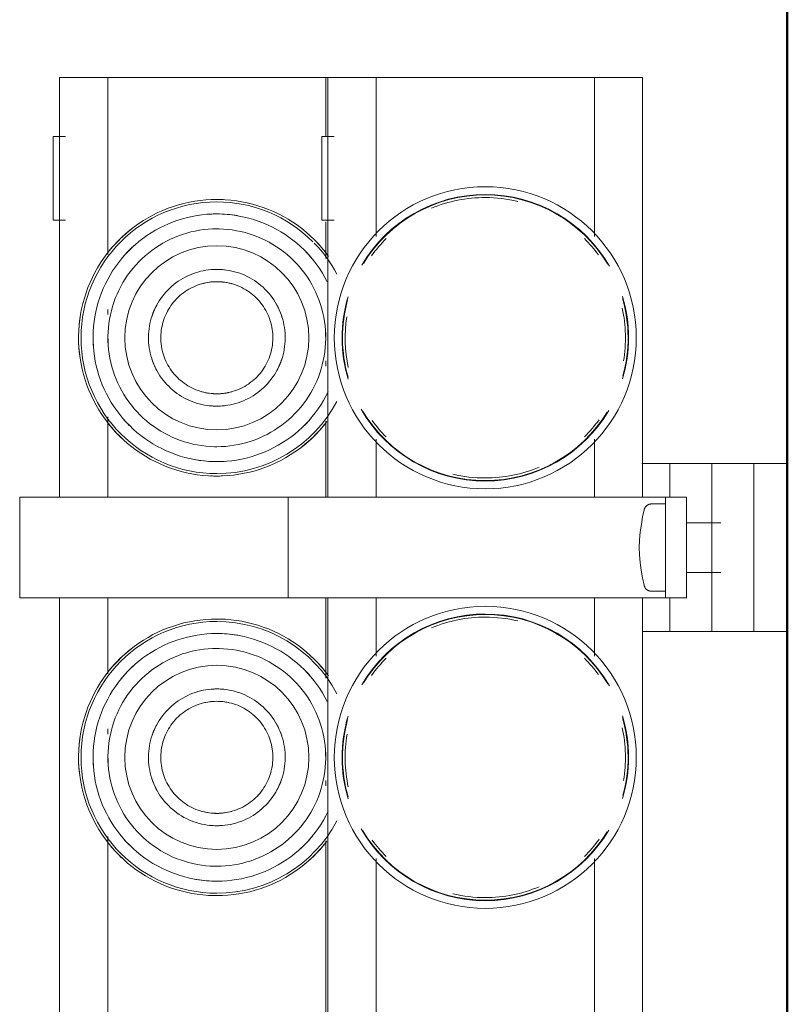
# Model space of a CAD drawing. Header units: millimetres. Extents: x 25471 to 48943, y 4737 to 38988.
# Tile 54 of 71: x 33572 to 33663, y 38042 to 38159. Entities that reach past the tile are written whole.
import ezdxf

# ---------------------------------------------------------------- set-up
doc = ezdxf.new("R2010")
doc.units = ezdxf.units.MM
doc.linetypes.add('ADSK_Скрыто', pattern=[300, 150, -150])
for name, color, linetype, lineweight in [('A-DETL-____-HDLN', 90, 'ADSK_Скрыто', 9), ('A-WALL-____-MCUT', 113, 'Continuous', 50), ('A-WALL-____-OTLN', 113, 'Continuous', 20), ('M-EQPM-____-OTLN', 50, 'Continuous', 20)]:
    doc.layers.add(name, color=color, linetype=linetype, lineweight=lineweight)

# ---------------------------------------------------------------- blocks, each defined once
blk = doc.blocks.new('Прямая форма - V line-609756-В_Этаж 01_Водопровод')
at = {"layer": 'A-WALL-____-MCUT', "color": 253}
blk.add_line((0, -200), (779.95, -200), dxfattribs=at)
blk = doc.blocks.new('Прямая форма - SW - 004-609757-В_Этаж 01_Водопровод')
blk.add_blockref('Прямая форма - V line-609756-В_Этаж 01_Водопровод', (0, 0))
blk = doc.blocks.new('V line_ifc_RVT-1-В_Этаж 01_Водопровод')
at = {"layer": 'A-WALL-____-OTLN', "color": 9, "lineweight": 20, "rotation": 270}
blk.add_blockref('Прямая форма - SW - 004-609757-В_Этаж 01_Водопровод', (33863.24, 38587.58), dxfattribs=at)
blk = doc.blocks.new('ADSK_Коллектор с регулирующими клапанами и расходомерами - N5-1658201-В_Этаж 01_Водопровод')
at = {"layer": 'A-DETL-____-HDLN', "flags": 128}
for points in [[(51.23, -16.96), (51.2, -16.94), (51.17, -16.92), (51.14, -16.9), (51.12, -16.88), (51.09, -16.85), (51.06, -16.83), (51.04, -16.8), (51.01, -16.77), (50.99, -16.75), (50.97, -16.72), (50.95, -16.69), (50.93, -16.66)], [(61.08, -16.64), (61.06, -16.67), (61.04, -16.7), (61.02, -16.73), (61, -16.76), (60.98, -16.79), (60.95, -16.81), (60.93, -16.84), (60.9, -16.86), (60.87, -16.89), (60.84, -16.91), (60.82, -16.93), (60.79, -16.95), (60.75, -16.97)]]:
    blk.add_lwpolyline(points, dxfattribs=at)
at = {"layer": 'M-EQPM-____-OTLN'}
for p, q in [((46, 0), (46, -4)), ((66, -4), (66, 0)), ((56, 0), (46, 0)), ((66, 0), (56, 0)), ((46, -5.17), (46, -4)), ((46, -4), (56, -4)), ((56, -4), (66, -4)), ((66, -4), (66, -5.17)), ((46, -6.66), (46, -5.17)), ((66, -5.17), (66, -6.66)), ((46, -6.66), (46, -9)), ((66, -9), (66, -6.66)), ((53.04, -7.93), (53.04, -12)), ((58.96, -12), (58.96, -7.93)), ((46, -9), (66, -9)), ((46, -10.17), (46, -9)), ((66, -9), (66, -10.17)), ((46, -11.66), (46, -10.17)), ((66, -10.17), (66, -11.66)), ((46, -11.66), (46, -14)), ((66, -14), (66, -11.66)), ((50, -14.5), (50, -12)), ((62, -12), (50, -12)), ((62, -12), (62, -14.5)), ((46, -14), (50, -14)), ((46, -17.34), (46, -14)), ((62, -14), (66, -14)), ((66, -14), (66, -17.25)), ((50, -18.5), (50, -14.5)), ((50, -14.5), (62, -14.5)), ((50.8, -14.5), (50.8, -16.19)), ((61.2, -16.19), (61.2, -14.5)), ((62, -14.5), (62, -18.5)), ((50, -17.25), (0, -17.25)), ((0, -17.25), (0, -22.45)), ((250, -17.25), (62, -17.25)), ((50, -53), (50, -18.5)), ((62, -18.5), (62, -53)), ((0, -23), (0, -22.45)), ((18.93, -23), (0, -23)), ((0, -23), (0, -24)), ((50, -23), (43.07, -23)), ((68.93, -23), (62, -23)), ((118.93, -23), (93.07, -23)), ((0, -48), (0, -24)), ((0, -48), (0, -49)), ((0, -49), (18.93, -49)), ((0, -49.55), (0, -49)), ((43.07, -49), (50, -49)), ((62, -49), (68.93, -49)), ((93.07, -49), (118.93, -49)), ((0, -49.55), (0, -54.75)), ((50, -53), (50, -59.5)), ((62, -59.5), (62, -53)), ((0, -54.75), (50, -54.75)), ((0, -55), (0, -54.75)), ((7, -55), (0, -55)), ((0, -55), (0, -56)), ((7, -54.03), (7, -55.5)), ((17, -55.5), (17, -54.03)), ((21.56, -55), (17.17, -55)), ((31, -55), (30.39, -55)), ((34.38, -55), (33.76, -55)), ((50, -55), (40.94, -55)), ((62, -54.75), (250, -54.75)), ((71.56, -55), (62, -55)), ((81, -55), (80.39, -55)), ((84.38, -55), (83.76, -55)), ((121.27, -55), (90.94, -55)), ((0, -80), (0, -56)), ((7, -55.5), (17, -55.5)), ((50, -59.5), (62, -59.5)), ((50, -85), (50, -59.5)), ((62, -59.5), (62, -85)), ((0, -80), (0, -81)), ((0, -81), (21.06, -81)), ((0, -81.55), (0, -81)), ((0, -81.55), (0, -86.75)), ((27.62, -81), (28.24, -81)), ((31, -81), (31.61, -81)), ((40.44, -81), (50, -81)), ((62, -81), (71.06, -81)), ((77.62, -81), (78.24, -81)), ((81, -81), (81.61, -81)), ((90.44, -81), (121.06, -81)), ((50, -85), (50, -91.5)), ((62, -91.5), (62, -85)), ((0, -86.75), (50, -86.75)), ((7, -86.03), (7, -87.5)), ((17, -87.5), (17, -86.03)), ((62, -86.75), (250, -86.75)), ((7, -87.5), (17, -87.5)), ((50, -91.5), (62, -91.5))]:
    blk.add_line(p, q, dxfattribs=at)
at = {"layer": 'M-EQPM-____-OTLN', "flags": 128}
for points in [[(51.5, -17.07), (51.46, -17.06), (51.43, -17.05), (51.39, -17.04), (51.36, -17.03), (51.33, -17.01), (51.3, -17), (51.26, -16.98), (51.23, -16.96), (51.2, -16.94), (51.17, -16.92), (51.14, -16.9), (51.12, -16.88), (51.09, -16.85), (51.06, -16.83), (51.04, -16.8), (51.01, -16.77), (50.99, -16.75), (50.97, -16.72), (50.95, -16.69), (50.93, -16.66), (50.91, -16.63), (50.89, -16.59), (50.88, -16.56), (50.87, -16.53), (50.85, -16.49), (50.84, -16.46), (50.83, -16.42), (50.82, -16.39), (50.82, -16.35), (50.81, -16.32), (50.8, -16.28), (50.8, -16.25), (50.8, -16.21), (50.8, -16.19)], [(61.2, -16.19), (61.2, -16.23), (61.2, -16.26), (61.19, -16.3), (61.19, -16.33), (61.18, -16.37), (61.17, -16.4), (61.16, -16.44), (61.15, -16.47), (61.14, -16.51), (61.13, -16.54), (61.11, -16.57), (61.1, -16.61), (61.08, -16.64), (61.06, -16.67), (61.04, -16.7), (61.02, -16.73), (61, -16.76), (60.98, -16.79), (60.95, -16.81), (60.93, -16.84), (60.9, -16.86), (60.87, -16.89), (60.84, -16.91), (60.82, -16.93), (60.79, -16.95), (60.75, -16.97), (60.72, -16.99), (60.69, -17), (60.66, -17.02), (60.62, -17.03), (60.59, -17.04), (60.56, -17.05), (60.52, -17.06), (60.5, -17.07)], [(56, -17.65), (55.08, -17.61), (54.16, -17.52), (53.24, -17.4), (52.33, -17.25), (51.5, -17.07)], [(60.5, -17.07), (59.6, -17.26), (58.69, -17.41), (57.77, -17.53), (56.85, -17.61), (56, -17.65)], [(21.3, -54.67), (20.77, -55.07), (20.27, -55.49), (19.77, -55.93), (19.3, -56.39), (18.85, -56.87), (18.41, -57.36), (17.99, -57.87), (17.6, -58.4), (17.23, -58.95), (16.88, -59.5), (16.55, -60.07), (16.24, -60.66), (15.96, -61.25), (15.7, -61.86), (15.47, -62.48), (15.26, -63.1), (15.08, -63.74), (14.92, -64.38), (14.79, -65.02), (14.68, -65.67), (14.6, -66.33), (14.55, -66.99), (14.52, -67.64), (14.52, -68)], [(24.33, -54.84), (23.81, -55.12), (23.3, -55.41), (22.8, -55.73), (22.32, -56.07), (21.85, -56.43), (21.39, -56.8), (20.95, -57.2), (20.53, -57.61), (20.12, -58.03), (19.73, -58.48), (19.36, -58.93), (19, -59.41), (18.67, -59.89), (18.36, -60.39), (18.06, -60.91), (17.79, -61.43), (17.54, -61.96), (17.31, -62.5), (17.1, -63.06), (16.91, -63.62), (16.75, -64.18), (16.61, -64.76), (16.49, -65.34), (16.39, -65.92), (16.32, -66.5), (16.27, -67.09), (16.25, -67.68), (16.24, -68)], [(43.98, -68), (43.97, -67.48), (43.94, -66.96), (43.89, -66.45), (43.81, -65.93), (43.72, -65.42), (43.61, -64.92), (43.47, -64.41), (43.32, -63.92), (43.15, -63.43), (42.95, -62.95), (42.74, -62.47), (42.51, -62.01), (42.26, -61.55), (42, -61.11), (41.71, -60.67), (41.41, -60.25), (41.09, -59.84), (40.76, -59.44), (40.41, -59.06), (40.04, -58.69), (39.66, -58.34), (39.27, -58), (38.86, -57.67), (38.44, -57.37), (38.01, -57.08), (37.57, -56.81), (37.12, -56.55), (36.65, -56.32), (36.18, -56.1), (35.7, -55.9), (35.22, -55.73), (34.72, -55.57), (34.22, -55.43), (33.72, -55.31), (33.21, -55.21), (32.69, -55.13), (32.18, -55.08), (31.66, -55.04), (31.14, -55.02), (30.62, -55.03), (30.1, -55.05), (29.59, -55.1), (29.07, -55.17), (28.56, -55.25), (28.05, -55.36), (27.55, -55.49), (27.05, -55.64), (26.56, -55.8), (26.08, -55.99), (25.6, -56.2), (25.13, -56.42), (24.67, -56.67), (24.23, -56.93), (23.79, -57.21), (23.36, -57.51), (22.95, -57.82), (22.55, -58.15), (22.16, -58.5), (21.79, -58.86), (21.43, -59.23), (21.09, -59.62), (20.76, -60.03), (20.45, -60.44), (20.16, -60.87), (19.88, -61.31), (19.62, -61.76), (19.38, -62.22), (19.16, -62.69), (18.96, -63.17), (18.77, -63.65), (18.61, -64.14), (18.46, -64.64), (18.34, -65.15), (18.24, -65.66), (18.15, -66.17), (18.09, -66.68), (18.05, -67.2), (18.02, -67.72), (18.02, -68)], [(45.76, -68), (45.74, -67.41), (45.71, -66.82), (45.65, -66.23), (45.57, -65.65), (45.46, -65.07), (45.33, -64.49), (45.18, -63.92), (45.01, -63.36), (44.81, -62.8), (44.59, -62.25), (44.35, -61.71), (44.09, -61.19), (43.81, -60.67), (43.5, -60.16), (43.18, -59.67), (42.84, -59.19), (42.47, -58.72), (42.09, -58.27), (41.7, -57.83), (41.28, -57.41), (40.85, -57.01), (40.4, -56.63), (39.94, -56.26), (39.46, -55.91), (38.97, -55.58), (38.47, -55.27), (37.95, -54.99), (37.43, -54.72)], [(47.48, -68), (47.47, -67.34), (47.43, -66.68), (47.36, -66.03), (47.27, -65.37), (47.15, -64.73), (47.01, -64.08), (46.84, -63.44), (46.65, -62.82), (46.43, -62.19), (46.18, -61.58), (45.91, -60.98), (45.62, -60.39), (45.3, -59.81), (44.97, -59.24), (44.6, -58.69), (44.22, -58.16), (43.82, -57.64), (43.39, -57.13), (42.95, -56.64), (42.48, -56.18), (42, -55.73), (41.5, -55.3), (40.99, -54.89)], [(71.3, -54.67), (70.77, -55.07), (70.27, -55.49), (69.77, -55.93), (69.3, -56.39), (68.85, -56.87), (68.41, -57.36), (67.99, -57.87), (67.6, -58.4), (67.23, -58.95), (66.88, -59.5), (66.55, -60.07), (66.24, -60.66), (65.96, -61.25), (65.7, -61.86), (65.47, -62.48), (65.26, -63.1), (65.08, -63.74), (64.92, -64.38), (64.79, -65.02), (64.68, -65.67), (64.6, -66.33), (64.55, -66.99), (64.52, -67.64), (64.52, -68)], [(74.33, -54.84), (73.81, -55.12), (73.3, -55.41), (72.8, -55.73), (72.32, -56.07), (71.85, -56.43), (71.39, -56.8), (70.95, -57.2), (70.53, -57.61), (70.12, -58.03), (69.73, -58.48), (69.36, -58.93), (69, -59.41), (68.67, -59.89), (68.36, -60.39), (68.06, -60.91), (67.79, -61.43), (67.54, -61.96), (67.31, -62.5), (67.1, -63.06), (66.91, -63.62), (66.75, -64.18), (66.61, -64.76), (66.49, -65.34), (66.39, -65.92), (66.32, -66.5), (66.27, -67.09), (66.25, -67.68), (66.24, -68)], [(93.98, -68), (93.97, -67.48), (93.94, -66.96), (93.89, -66.45), (93.81, -65.93), (93.72, -65.42), (93.61, -64.92), (93.47, -64.41), (93.32, -63.92), (93.15, -63.43), (92.95, -62.95), (92.74, -62.47), (92.51, -62.01), (92.26, -61.55), (92, -61.11), (91.71, -60.67), (91.41, -60.25), (91.09, -59.84), (90.76, -59.44), (90.41, -59.06), (90.04, -58.69), (89.66, -58.34), (89.27, -58), (88.86, -57.67), (88.44, -57.37), (88.01, -57.08), (87.57, -56.81), (87.12, -56.55), (86.65, -56.32), (86.18, -56.1), (85.7, -55.9), (85.22, -55.73), (84.72, -55.57), (84.22, -55.43), (83.72, -55.31), (83.21, -55.21), (82.69, -55.13), (82.18, -55.08), (81.66, -55.04), (81.14, -55.02), (80.62, -55.03), (80.1, -55.05), (79.59, -55.1), (79.07, -55.17), (78.56, -55.25), (78.05, -55.36), (77.55, -55.49), (77.05, -55.64), (76.56, -55.8), (76.08, -55.99), (75.6, -56.2), (75.13, -56.42), (74.67, -56.67), (74.23, -56.93), (73.79, -57.21), (73.36, -57.51), (72.95, -57.82), (72.55, -58.15), (72.16, -58.5), (71.79, -58.86), (71.43, -59.23), (71.09, -59.62), (70.76, -60.03), (70.45, -60.44), (70.16, -60.87), (69.88, -61.31), (69.62, -61.76), (69.38, -62.22), (69.16, -62.69), (68.96, -63.17), (68.77, -63.65), (68.61, -64.14), (68.46, -64.64), (68.34, -65.15), (68.24, -65.66), (68.15, -66.17), (68.09, -66.68), (68.05, -67.2), (68.02, -67.72), (68.02, -68)], [(95.76, -68), (95.74, -67.41), (95.71, -66.82), (95.65, -66.23), (95.57, -65.65), (95.46, -65.07), (95.33, -64.49), (95.18, -63.92), (95.01, -63.36), (94.81, -62.8), (94.59, -62.25), (94.35, -61.71), (94.09, -61.19), (93.81, -60.67), (93.5, -60.16), (93.18, -59.67), (92.84, -59.19), (92.47, -58.72), (92.09, -58.27), (91.7, -57.83), (91.28, -57.41), (90.85, -57.01), (90.4, -56.63), (89.94, -56.26), (89.46, -55.91), (88.97, -55.58), (88.47, -55.27), (87.95, -54.99), (87.43, -54.72)], [(97.48, -68), (97.47, -67.34), (97.43, -66.68), (97.36, -66.03), (97.27, -65.37), (97.15, -64.73), (97.01, -64.08), (96.84, -63.44), (96.65, -62.82), (96.43, -62.19), (96.18, -61.58), (95.91, -60.98), (95.62, -60.39), (95.3, -59.81), (94.97, -59.24), (94.6, -58.69), (94.22, -58.16), (93.82, -57.64), (93.39, -57.13), (92.95, -56.64), (92.48, -56.18), (92, -55.73), (91.5, -55.3), (90.99, -54.89)], [(39.15, -68), (39.14, -67.67), (39.12, -67.35), (39.09, -67.02), (39.05, -66.7), (38.99, -66.38), (38.92, -66.06), (38.83, -65.75), (38.74, -65.44), (38.63, -65.13), (38.51, -64.83), (38.37, -64.53), (38.23, -64.24), (38.07, -63.95), (37.91, -63.67), (37.73, -63.4), (37.54, -63.13), (37.34, -62.88), (37.13, -62.63), (36.91, -62.39), (36.68, -62.15), (36.44, -61.93), (36.19, -61.72), (35.94, -61.52), (35.67, -61.32), (35.4, -61.14), (35.13, -60.97), (34.84, -60.81), (34.55, -60.66), (34.25, -60.53), (33.95, -60.4), (33.65, -60.29), (33.34, -60.19), (33.02, -60.1), (32.71, -60.03), (32.39, -59.97), (32.06, -59.92), (31.74, -59.88), (31.41, -59.86), (31.09, -59.85), (30.76, -59.85), (30.44, -59.87), (30.11, -59.9), (29.79, -59.94), (29.47, -60), (29.15, -60.06), (28.83, -60.14), (28.52, -60.24), (28.21, -60.34), (27.91, -60.46), (27.61, -60.59), (27.31, -60.73), (27.03, -60.88), (26.75, -61.05), (26.47, -61.22), (26.2, -61.41), (25.94, -61.61), (25.69, -61.82), (25.45, -62.03), (25.22, -62.26), (24.99, -62.49), (24.77, -62.74), (24.57, -62.99), (24.37, -63.25), (24.19, -63.52), (24.02, -63.8), (23.85, -64.08), (23.7, -64.37), (23.56, -64.66), (23.44, -64.96), (23.32, -65.27), (23.22, -65.58), (23.13, -65.89), (23.05, -66.21), (22.98, -66.53), (22.93, -66.85), (22.89, -67.17), (22.87, -67.5), (22.85, -67.82), (22.85, -68)], [(89.15, -68), (89.14, -67.67), (89.12, -67.35), (89.09, -67.02), (89.05, -66.7), (88.99, -66.38), (88.92, -66.06), (88.83, -65.75), (88.74, -65.44), (88.63, -65.13), (88.51, -64.83), (88.37, -64.53), (88.23, -64.24), (88.07, -63.95), (87.91, -63.67), (87.73, -63.4), (87.54, -63.13), (87.34, -62.88), (87.13, -62.63), (86.91, -62.39), (86.68, -62.15), (86.44, -61.93), (86.19, -61.72), (85.94, -61.52), (85.67, -61.32), (85.4, -61.14), (85.13, -60.97), (84.84, -60.81), (84.55, -60.66), (84.25, -60.53), (83.95, -60.4), (83.65, -60.29), (83.34, -60.19), (83.02, -60.1), (82.71, -60.03), (82.39, -59.97), (82.06, -59.92), (81.74, -59.88), (81.41, -59.86), (81.09, -59.85), (80.76, -59.85), (80.44, -59.87), (80.11, -59.9), (79.79, -59.94), (79.47, -60), (79.15, -60.06), (78.83, -60.14), (78.52, -60.24), (78.21, -60.34), (77.91, -60.46), (77.61, -60.59), (77.31, -60.73), (77.03, -60.88), (76.75, -61.05), (76.47, -61.22), (76.2, -61.41), (75.94, -61.61), (75.69, -61.82), (75.45, -62.03), (75.22, -62.26), (74.99, -62.49), (74.77, -62.74), (74.57, -62.99), (74.37, -63.25), (74.19, -63.52), (74.02, -63.8), (73.85, -64.08), (73.7, -64.37), (73.56, -64.66), (73.44, -64.96), (73.32, -65.27), (73.22, -65.58), (73.13, -65.89), (73.05, -66.21), (72.98, -66.53), (72.93, -66.85), (72.89, -67.17), (72.87, -67.5), (72.85, -67.82), (72.85, -68)], [(37.68, -68), (37.67, -67.73), (37.65, -67.47), (37.63, -67.2), (37.59, -66.94), (37.54, -66.67), (37.48, -66.41), (37.42, -66.16), (37.34, -65.9), (37.25, -65.65), (37.15, -65.4), (37.04, -65.16), (36.92, -64.92), (36.79, -64.68), (36.66, -64.45), (36.51, -64.23), (36.35, -64.01), (36.19, -63.8), (36.02, -63.6), (35.84, -63.4), (35.65, -63.21), (35.46, -63.03), (35.25, -62.85), (35.04, -62.69), (34.83, -62.53), (34.61, -62.38), (34.38, -62.24), (34.15, -62.11), (33.91, -61.99), (33.67, -61.88), (33.42, -61.78), (33.17, -61.69), (32.91, -61.6), (32.66, -61.53), (32.4, -61.47), (32.13, -61.42), (31.87, -61.38), (31.61, -61.35), (31.34, -61.33), (31.07, -61.32), (30.81, -61.33), (30.54, -61.34), (30.27, -61.36), (30.01, -61.4), (29.74, -61.44), (29.48, -61.5), (29.22, -61.56), (28.97, -61.64), (28.72, -61.73), (28.47, -61.82), (28.22, -61.93), (27.98, -62.05), (27.75, -62.17), (27.52, -62.31), (27.29, -62.45), (27.07, -62.6), (26.86, -62.76), (26.65, -62.93), (26.45, -63.11), (26.26, -63.3), (26.08, -63.49), (25.9, -63.69), (25.73, -63.9), (25.57, -64.11), (25.42, -64.33), (25.28, -64.56), (25.15, -64.79), (25.02, -65.03), (24.91, -65.27), (24.8, -65.51), (24.71, -65.76), (24.63, -66.02), (24.55, -66.27), (24.49, -66.53), (24.43, -66.79), (24.39, -67.06), (24.36, -67.32), (24.34, -67.59), (24.33, -67.86), (24.32, -68)], [(87.68, -68), (87.67, -67.73), (87.65, -67.47), (87.63, -67.2), (87.59, -66.94), (87.54, -66.67), (87.48, -66.41), (87.42, -66.16), (87.34, -65.9), (87.25, -65.65), (87.15, -65.4), (87.04, -65.16), (86.92, -64.92), (86.79, -64.68), (86.66, -64.45), (86.51, -64.23), (86.35, -64.01), (86.19, -63.8), (86.02, -63.6), (85.84, -63.4), (85.65, -63.21), (85.46, -63.03), (85.25, -62.85), (85.04, -62.69), (84.83, -62.53), (84.61, -62.38), (84.38, -62.24), (84.15, -62.11), (83.91, -61.99), (83.67, -61.88), (83.42, -61.78), (83.17, -61.69), (82.91, -61.6), (82.66, -61.53), (82.4, -61.47), (82.13, -61.42), (81.87, -61.38), (81.61, -61.35), (81.34, -61.33), (81.07, -61.32), (80.81, -61.33), (80.54, -61.34), (80.27, -61.36), (80.01, -61.4), (79.74, -61.44), (79.48, -61.5), (79.22, -61.56), (78.97, -61.64), (78.72, -61.73), (78.47, -61.82), (78.22, -61.93), (77.98, -62.05), (77.75, -62.17), (77.52, -62.31), (77.29, -62.45), (77.07, -62.6), (76.86, -62.76), (76.65, -62.93), (76.45, -63.11), (76.26, -63.3), (76.08, -63.49), (75.9, -63.69), (75.73, -63.9), (75.57, -64.11), (75.42, -64.33), (75.28, -64.56), (75.15, -64.79), (75.02, -65.03), (74.91, -65.27), (74.8, -65.51), (74.71, -65.76), (74.63, -66.02), (74.55, -66.27), (74.49, -66.53), (74.43, -66.79), (74.39, -67.06), (74.36, -67.32), (74.34, -67.59), (74.33, -67.86), (74.32, -68)], [(14.52, -68), (14.53, -68.66), (14.57, -69.32), (14.64, -69.97), (14.73, -70.63), (14.85, -71.27), (14.99, -71.92), (15.16, -72.56), (15.35, -73.18), (15.57, -73.81), (15.82, -74.42), (16.09, -75.02), (16.38, -75.61), (16.7, -76.19), (17.03, -76.76), (17.4, -77.31), (17.78, -77.84), (18.18, -78.36), (18.61, -78.87), (19.05, -79.36), (19.52, -79.82), (20, -80.27), (20.5, -80.7), (21.01, -81.11), (21.55, -81.5), (22.09, -81.87), (22.66, -82.21), (23.23, -82.54), (23.82, -82.84), (24.42, -83.11), (25.03, -83.36), (25.65, -83.59), (26.27, -83.79), (26.91, -83.97), (27.55, -84.12), (28.2, -84.24), (28.85, -84.34), (29.51, -84.42), (30.16, -84.46), (30.82, -84.48), (31.48, -84.48), (32.14, -84.44), (32.8, -84.38), (33.45, -84.3), (34.1, -84.19), (34.74, -84.05), (35.38, -83.89), (36.02, -83.7), (36.64, -83.49), (37.25, -83.25), (37.86, -82.99), (38.45, -82.7), (39.04, -82.39), (39.6, -82.06), (40.16, -81.7), (40.7, -81.33), (41.23, -80.93), (41.73, -80.51), (42.23, -80.07), (42.7, -79.61), (43.15, -79.13), (43.59, -78.64), (44.01, -78.13), (44.4, -77.6), (44.77, -77.05), (45.12, -76.5), (45.45, -75.93), (45.76, -75.34), (46.04, -74.75), (46.3, -74.14), (46.53, -73.52), (46.74, -72.9), (46.92, -72.26), (47.08, -71.62), (47.21, -70.98), (47.32, -70.33), (47.4, -69.67), (47.45, -69.01), (47.48, -68.36), (47.48, -68)], [(16.24, -68), (16.26, -68.59), (16.29, -69.18), (16.35, -69.77), (16.43, -70.35), (16.54, -70.93), (16.67, -71.51), (16.82, -72.08), (16.99, -72.64), (17.19, -73.2), (17.41, -73.75), (17.65, -74.29), (17.91, -74.81), (18.19, -75.33), (18.5, -75.84), (18.82, -76.33), (19.16, -76.81), (19.53, -77.28), (19.91, -77.73), (20.3, -78.17), (20.72, -78.59), (21.15, -78.99), (21.6, -79.37), (22.06, -79.74), (22.54, -80.09), (23.03, -80.42), (23.53, -80.73), (24.05, -81.01), (24.57, -81.28), (25.11, -81.53), (25.65, -81.75), (26.21, -81.96), (26.77, -82.14), (27.34, -82.29), (27.91, -82.43), (28.49, -82.54), (29.08, -82.63), (29.66, -82.69), (30.25, -82.74), (30.84, -82.75), (31.43, -82.75), (32.02, -82.72), (32.61, -82.67), (33.19, -82.59), (33.78, -82.49), (34.35, -82.37), (34.92, -82.22), (35.49, -82.06), (36.05, -81.87), (36.6, -81.65), (37.14, -81.42), (37.67, -81.16), (38.19, -80.88), (38.7, -80.59), (39.2, -80.27), (39.68, -79.93), (40.15, -79.57), (40.61, -79.2), (41.05, -78.8), (41.47, -78.39), (41.88, -77.97), (42.27, -77.52), (42.64, -77.07), (43, -76.59), (43.33, -76.11), (43.64, -75.61), (43.94, -75.09), (44.21, -74.57), (44.46, -74.04), (44.69, -73.5), (44.9, -72.94), (45.09, -72.38), (45.25, -71.82), (45.39, -71.24), (45.51, -70.66), (45.61, -70.08), (45.68, -69.5), (45.73, -68.91), (45.75, -68.32), (45.76, -68)], [(18.02, -68), (18.03, -68.52), (18.06, -69.04), (18.11, -69.55), (18.19, -70.07), (18.28, -70.58), (18.39, -71.08), (18.53, -71.59), (18.68, -72.08), (18.85, -72.57), (19.05, -73.05), (19.26, -73.53), (19.49, -73.99), (19.74, -74.45), (20, -74.89), (20.29, -75.33), (20.59, -75.75), (20.91, -76.16), (21.24, -76.56), (21.59, -76.94), (21.96, -77.31), (22.34, -77.66), (22.73, -78), (23.14, -78.33), (23.56, -78.63), (23.99, -78.92), (24.43, -79.19), (24.88, -79.45), (25.35, -79.68), (25.82, -79.9), (26.3, -80.1), (26.78, -80.27), (27.28, -80.43), (27.78, -80.57), (28.28, -80.69), (28.79, -80.79), (29.31, -80.87), (29.82, -80.92), (30.34, -80.96), (30.86, -80.98), (31.38, -80.97), (31.9, -80.95), (32.41, -80.9), (32.93, -80.83), (33.44, -80.75), (33.95, -80.64), (34.45, -80.51), (34.95, -80.36), (35.44, -80.2), (35.92, -80.01), (36.4, -79.8), (36.87, -79.58), (37.33, -79.33), (37.77, -79.07), (38.21, -78.79), (38.64, -78.49), (39.05, -78.18), (39.45, -77.85), (39.84, -77.5), (40.21, -77.14), (40.57, -76.77), (40.91, -76.38), (41.24, -75.97), (41.55, -75.56), (41.84, -75.13), (42.12, -74.69), (42.38, -74.24), (42.62, -73.78), (42.84, -73.31), (43.04, -72.83), (43.23, -72.35), (43.39, -71.86), (43.54, -71.36), (43.66, -70.85), (43.76, -70.34), (43.85, -69.83), (43.91, -69.32), (43.95, -68.8), (43.98, -68.28), (43.98, -68)], [(22.85, -68), (22.86, -68.33), (22.88, -68.65), (22.91, -68.98), (22.95, -69.3), (23.01, -69.62), (23.08, -69.94), (23.17, -70.25), (23.26, -70.56), (23.37, -70.87), (23.49, -71.17), (23.63, -71.47), (23.77, -71.76), (23.93, -72.05), (24.09, -72.33), (24.27, -72.6), (24.46, -72.87), (24.66, -73.12), (24.87, -73.37), (25.09, -73.61), (25.32, -73.85), (25.56, -74.07), (25.81, -74.28), (26.06, -74.48), (26.33, -74.68), (26.6, -74.86), (26.87, -75.03), (27.16, -75.19), (27.45, -75.34), (27.75, -75.47), (28.05, -75.6), (28.35, -75.71), (28.66, -75.81), (28.98, -75.9), (29.29, -75.97), (29.61, -76.03), (29.94, -76.08), (30.26, -76.12), (30.59, -76.14), (30.91, -76.15), (31.24, -76.15), (31.56, -76.13), (31.89, -76.1), (32.21, -76.06), (32.53, -76), (32.85, -75.94), (33.17, -75.86), (33.48, -75.76), (33.79, -75.66), (34.09, -75.54), (34.39, -75.41), (34.69, -75.27), (34.97, -75.12), (35.25, -74.95), (35.53, -74.78), (35.8, -74.59), (36.06, -74.39), (36.31, -74.18), (36.55, -73.97), (36.78, -73.74), (37.01, -73.51), (37.23, -73.26), (37.43, -73.01), (37.63, -72.75), (37.81, -72.48), (37.98, -72.2), (38.15, -71.92), (38.3, -71.63), (38.44, -71.34), (38.56, -71.04), (38.68, -70.73), (38.78, -70.42), (38.87, -70.11), (38.95, -69.79), (39.02, -69.47), (39.07, -69.15), (39.11, -68.83), (39.13, -68.5), (39.15, -68.18), (39.15, -68)], [(24.32, -68), (24.33, -68.27), (24.35, -68.53), (24.37, -68.8), (24.41, -69.06), (24.46, -69.33), (24.52, -69.59), (24.58, -69.84), (24.66, -70.1), (24.75, -70.35), (24.85, -70.6), (24.96, -70.84), (25.08, -71.08), (25.21, -71.32), (25.34, -71.55), (25.49, -71.77), (25.65, -71.99), (25.81, -72.2), (25.98, -72.4), (26.16, -72.6), (26.35, -72.79), (26.54, -72.97), (26.75, -73.15), (26.96, -73.31), (27.17, -73.47), (27.39, -73.62), (27.62, -73.76), (27.85, -73.89), (28.09, -74.01), (28.33, -74.12), (28.58, -74.22), (28.83, -74.31), (29.09, -74.4), (29.34, -74.47), (29.6, -74.53), (29.87, -74.58), (30.13, -74.62), (30.39, -74.65), (30.66, -74.67), (30.93, -74.68), (31.19, -74.67), (31.46, -74.66), (31.73, -74.64), (31.99, -74.6), (32.26, -74.56), (32.52, -74.5), (32.78, -74.44), (33.03, -74.36), (33.28, -74.27), (33.53, -74.18), (33.78, -74.07), (34.02, -73.95), (34.25, -73.83), (34.48, -73.69), (34.71, -73.55), (34.93, -73.4), (35.14, -73.24), (35.35, -73.07), (35.55, -72.89), (35.74, -72.7), (35.92, -72.51), (36.1, -72.31), (36.27, -72.1), (36.43, -71.89), (36.58, -71.67), (36.72, -71.44), (36.85, -71.21), (36.98, -70.97), (37.09, -70.73), (37.2, -70.49), (37.29, -70.24), (37.37, -69.98), (37.45, -69.73), (37.51, -69.47), (37.57, -69.21), (37.61, -68.94), (37.64, -68.68), (37.66, -68.41), (37.67, -68.14), (37.68, -68)], [(64.52, -68), (64.53, -68.66), (64.57, -69.32), (64.64, -69.97), (64.73, -70.63), (64.85, -71.27), (64.99, -71.92), (65.16, -72.56), (65.35, -73.18), (65.57, -73.81), (65.82, -74.42), (66.09, -75.02), (66.38, -75.61), (66.7, -76.19), (67.03, -76.76), (67.4, -77.31), (67.78, -77.84), (68.18, -78.36), (68.61, -78.87), (69.05, -79.36), (69.52, -79.82), (70, -80.27), (70.5, -80.7), (71.01, -81.11), (71.55, -81.5), (72.09, -81.87), (72.66, -82.21), (73.23, -82.54), (73.82, -82.84), (74.42, -83.11), (75.03, -83.36), (75.65, -83.59), (76.27, -83.79), (76.91, -83.97), (77.55, -84.12), (78.2, -84.24), (78.85, -84.34), (79.51, -84.42), (80.16, -84.46), (80.82, -84.48), (81.48, -84.48), (82.14, -84.44), (82.8, -84.38), (83.45, -84.3), (84.1, -84.19), (84.74, -84.05), (85.38, -83.89), (86.02, -83.7), (86.64, -83.49), (87.25, -83.25), (87.86, -82.99), (88.45, -82.7), (89.04, -82.39), (89.6, -82.06), (90.16, -81.7), (90.7, -81.33), (91.23, -80.93), (91.73, -80.51), (92.23, -80.07), (92.7, -79.61), (93.15, -79.13), (93.59, -78.64), (94.01, -78.13), (94.4, -77.6), (94.77, -77.05), (95.12, -76.5), (95.45, -75.93), (95.76, -75.34), (96.04, -74.75), (96.3, -74.14), (96.53, -73.52), (96.74, -72.9), (96.92, -72.26), (97.08, -71.62), (97.21, -70.98), (97.32, -70.33), (97.4, -69.67), (97.45, -69.01), (97.48, -68.36), (97.48, -68)], [(66.24, -68), (66.26, -68.59), (66.29, -69.18), (66.35, -69.77), (66.43, -70.35), (66.54, -70.93), (66.67, -71.51), (66.82, -72.08), (66.99, -72.64), (67.19, -73.2), (67.41, -73.75), (67.65, -74.29), (67.91, -74.81), (68.19, -75.33), (68.5, -75.84), (68.82, -76.33), (69.16, -76.81), (69.53, -77.28), (69.91, -77.73), (70.3, -78.17), (70.72, -78.59), (71.15, -78.99), (71.6, -79.37), (72.06, -79.74), (72.54, -80.09), (73.03, -80.42), (73.53, -80.73), (74.05, -81.01), (74.57, -81.28), (75.11, -81.53), (75.65, -81.75), (76.21, -81.96), (76.77, -82.14), (77.34, -82.29), (77.91, -82.43), (78.49, -82.54), (79.08, -82.63), (79.66, -82.69), (80.25, -82.74), (80.84, -82.75), (81.43, -82.75), (82.02, -82.72), (82.61, -82.67), (83.19, -82.59), (83.78, -82.49), (84.35, -82.37), (84.92, -82.22), (85.49, -82.06), (86.05, -81.87), (86.6, -81.65), (87.14, -81.42), (87.67, -81.16), (88.19, -80.88), (88.7, -80.59), (89.2, -80.27), (89.68, -79.93), (90.15, -79.57), (90.61, -79.2), (91.05, -78.8), (91.47, -78.39), (91.88, -77.97), (92.27, -77.52), (92.64, -77.07), (93, -76.59), (93.33, -76.11), (93.64, -75.61), (93.94, -75.09), (94.21, -74.57), (94.46, -74.04), (94.69, -73.5), (94.9, -72.94), (95.09, -72.38), (95.25, -71.82), (95.39, -71.24), (95.51, -70.66), (95.61, -70.08), (95.68, -69.5), (95.73, -68.91), (95.75, -68.32), (95.76, -68)], [(68.02, -68), (68.03, -68.52), (68.06, -69.04), (68.11, -69.55), (68.19, -70.07), (68.28, -70.58), (68.39, -71.08), (68.53, -71.59), (68.68, -72.08), (68.85, -72.57), (69.05, -73.05), (69.26, -73.53), (69.49, -73.99), (69.74, -74.45), (70, -74.89), (70.29, -75.33), (70.59, -75.75), (70.91, -76.16), (71.24, -76.56), (71.59, -76.94), (71.96, -77.31), (72.34, -77.66), (72.73, -78), (73.14, -78.33), (73.56, -78.63), (73.99, -78.92), (74.43, -79.19), (74.88, -79.45), (75.35, -79.68), (75.82, -79.9), (76.3, -80.1), (76.78, -80.27), (77.28, -80.43), (77.78, -80.57), (78.28, -80.69), (78.79, -80.79), (79.31, -80.87), (79.82, -80.92), (80.34, -80.96), (80.86, -80.98), (81.38, -80.97), (81.9, -80.95), (82.41, -80.9), (82.93, -80.83), (83.44, -80.75), (83.95, -80.64), (84.45, -80.51), (84.95, -80.36), (85.44, -80.2), (85.92, -80.01), (86.4, -79.8), (86.87, -79.58), (87.33, -79.33), (87.77, -79.07), (88.21, -78.79), (88.64, -78.49), (89.05, -78.18), (89.45, -77.85), (89.84, -77.5), (90.21, -77.14), (90.57, -76.77), (90.91, -76.38), (91.24, -75.97), (91.55, -75.56), (91.84, -75.13), (92.12, -74.69), (92.38, -74.24), (92.62, -73.78), (92.84, -73.31), (93.04, -72.83), (93.23, -72.35), (93.39, -71.86), (93.54, -71.36), (93.66, -70.85), (93.76, -70.34), (93.85, -69.83), (93.91, -69.32), (93.95, -68.8), (93.98, -68.28), (93.98, -68)], [(72.85, -68), (72.86, -68.33), (72.88, -68.65), (72.91, -68.98), (72.95, -69.3), (73.01, -69.62), (73.08, -69.94), (73.17, -70.25), (73.26, -70.56), (73.37, -70.87), (73.49, -71.17), (73.63, -71.47), (73.77, -71.76), (73.93, -72.05), (74.09, -72.33), (74.27, -72.6), (74.46, -72.87), (74.66, -73.12), (74.87, -73.37), (75.09, -73.61), (75.32, -73.85), (75.56, -74.07), (75.81, -74.28), (76.06, -74.48), (76.33, -74.68), (76.6, -74.86), (76.87, -75.03), (77.16, -75.19), (77.45, -75.34), (77.75, -75.47), (78.05, -75.6), (78.35, -75.71), (78.66, -75.81), (78.98, -75.9), (79.29, -75.97), (79.61, -76.03), (79.94, -76.08), (80.26, -76.12), (80.59, -76.14), (80.91, -76.15), (81.24, -76.15), (81.56, -76.13), (81.89, -76.1), (82.21, -76.06), (82.53, -76), (82.85, -75.94), (83.17, -75.86), (83.48, -75.76), (83.79, -75.66), (84.09, -75.54), (84.39, -75.41), (84.69, -75.27), (84.97, -75.12), (85.25, -74.95), (85.53, -74.78), (85.8, -74.59), (86.06, -74.39), (86.31, -74.18), (86.55, -73.97), (86.78, -73.74), (87.01, -73.51), (87.23, -73.26), (87.43, -73.01), (87.63, -72.75), (87.81, -72.48), (87.98, -72.2), (88.15, -71.92), (88.3, -71.63), (88.44, -71.34), (88.56, -71.04), (88.68, -70.73), (88.78, -70.42), (88.87, -70.11), (88.95, -69.79), (89.02, -69.47), (89.07, -69.15), (89.11, -68.83), (89.13, -68.5), (89.15, -68.18), (89.15, -68)], [(74.32, -68), (74.33, -68.27), (74.35, -68.53), (74.37, -68.8), (74.41, -69.06), (74.46, -69.33), (74.52, -69.59), (74.58, -69.84), (74.66, -70.1), (74.75, -70.35), (74.85, -70.6), (74.96, -70.84), (75.08, -71.08), (75.21, -71.32), (75.34, -71.55), (75.49, -71.77), (75.65, -71.99), (75.81, -72.2), (75.98, -72.4), (76.16, -72.6), (76.35, -72.79), (76.54, -72.97), (76.75, -73.15), (76.96, -73.31), (77.17, -73.47), (77.39, -73.62), (77.62, -73.76), (77.85, -73.89), (78.09, -74.01), (78.33, -74.12), (78.58, -74.22), (78.83, -74.31), (79.09, -74.4), (79.34, -74.47), (79.6, -74.53), (79.87, -74.58), (80.13, -74.62), (80.39, -74.65), (80.66, -74.67), (80.93, -74.68), (81.19, -74.67), (81.46, -74.66), (81.73, -74.64), (81.99, -74.6), (82.26, -74.56), (82.52, -74.5), (82.78, -74.44), (83.03, -74.36), (83.28, -74.27), (83.53, -74.18), (83.78, -74.07), (84.02, -73.95), (84.25, -73.83), (84.48, -73.69), (84.71, -73.55), (84.93, -73.4), (85.14, -73.24), (85.35, -73.07), (85.55, -72.89), (85.74, -72.7), (85.92, -72.51), (86.1, -72.31), (86.27, -72.1), (86.43, -71.89), (86.58, -71.67), (86.72, -71.44), (86.85, -71.21), (86.98, -70.97), (87.09, -70.73), (87.2, -70.49), (87.29, -70.24), (87.37, -69.98), (87.45, -69.73), (87.51, -69.47), (87.57, -69.21), (87.61, -68.94), (87.64, -68.68), (87.66, -68.41), (87.67, -68.14), (87.68, -68)]]:
    blk.add_lwpolyline(points, dxfattribs=at)
at = {"layer": 'M-EQPM-____-OTLN'}
for centre, radius, start, end in [((31, -36), 18, 360, 180), ((81, -36), 18, 360, 180), ((31, -36), 17.08, 73.3382, 106.8084), ((31, -36), 17.02, 74.579, 106.0052), ((31, -36), 16.71, 80.4736, 102.1893), ((81, -36), 17.08, 73.3382, 106.8084), ((81, -36), 17.02, 74.579, 106.0052), ((81, -36), 16.71, 80.4736, 102.1893), ((31, -36), 17.08, 119.9177, 180), ((31, -36), 17.02, 121.0131, 180), ((31, -36), 17.08, 360, 59.535), ((31, -36), 17.02, 360, 58.6128), ((81, -36), 17.08, 119.9177, 180), ((81, -36), 17.02, 121.0131, 180), ((81, -36), 17.08, 360, 59.535), ((81, -36), 17.02, 360, 58.6128), ((31, -36), 16.71, 126.2173, 135), ((31, -36), 16.71, 45, 54.2318), ((81, -36), 16.71, 126.2173, 135), ((81, -36), 16.71, 45, 54.2318), ((31, -36), 16.71, 360, 22.5752), ((81, -36), 16.71, 360, 22.5752), ((31, -36), 16.71, 166.5542, 180), ((81, -36), 16.71, 166.5542, 180), ((31, -36), 18, 180, 360), ((31, -36), 17.08, 180, 239.535), ((31, -36), 17.02, 180, 238.6128), ((31, -36), 16.71, 180, 202.5752), ((31, -36), 17.08, 299.9177, 360), ((31, -36), 17.02, 301.0131, 360), ((31, -36), 16.71, 346.5542, 360), ((81, -36), 18, 180, 360), ((81, -36), 17.08, 180, 239.535), ((81, -36), 17.02, 180, 238.6128), ((81, -36), 16.71, 180, 202.5752), ((81, -36), 17.08, 299.9177, 360), ((81, -36), 17.02, 301.0131, 360), ((81, -36), 16.71, 346.5542, 360), ((31, -36), 16.71, 225, 234.2318), ((31, -36), 16.71, 306.2173, 315), ((81, -36), 16.71, 225, 234.2318), ((81, -36), 16.71, 306.2173, 315), ((31, -36), 17.08, 253.3382, 286.8084), ((31, -36), 17.02, 254.579, 286.0052), ((31, -36), 16.71, 261.3834, 282.1893), ((81, -36), 17.08, 253.3382, 286.8084), ((81, -36), 17.02, 254.579, 286.0052), ((81, -36), 16.71, 260.4736, 282.1893), ((31, -68), 16.19, 117.9124, 134.1596), ((31, -68), 16.19, 360, 62.0876), ((81, -68), 16.19, 117.9124, 180), ((81, -68), 16.19, 360, 62.0876), ((31, -68), 16.48, 127.7655, 135.4534), ((81, -68), 16.48, 127.7655, 137.2994), ((31, -68), 16.48, 37.9904, 50.9474), ((81, -68), 16.48, 37.9904, 50.9474), ((31, -68), 16.19, 135, 180), ((31, -68), 10.97, 0, 180), ((31, -68), 14.76, 131.4266, 135), ((31, -68), 14.76, 131.431, 135), ((31, -68), 14.76, 41.8721, 49.8756), ((31, -68), 14.76, 41.8759, 49.8744), ((81, -68), 10.97, 0, 180), ((81, -68), 14.76, 131.4266, 135), ((81, -68), 14.76, 131.431, 135), ((81, -68), 14.76, 41.8759, 50.5662), ((81, -68), 14.76, 41.8721, 50.5593), ((31, -68), 8.15, 108.3397, 120), ((31, -68), 8.15, 60, 72.044), ((81, -68), 8.15, 108.3397, 120), ((81, -68), 8.15, 60, 72.044), ((31, -68), 14.76, 170.3428, 180), ((31, -68), 14.76, 170.3472, 180), ((81, -68), 14.76, 170.2996, 180), ((81, -68), 14.76, 170.3017, 180), ((31, -68), 6.68, 164.5765, 180), ((31, -68), 6.68, 360, 15.4235), ((81, -68), 6.68, 167.7501, 180), ((81, -68), 6.68, 360, 15.4235), ((31, -68), 16.48, 177.3523, 180), ((31, -68), 16.48, 180, 182.3235), ((31, -68), 16.19, 180, 360), ((31, -68), 14.76, 180, 183.3797), ((31, -68), 14.76, 180, 183.3756), ((31, -68), 10.97, 180, 0), ((31, -68), 8.15, 173.6045, 180), ((31, -68), 8.15, 180, 186.3988), ((31, -68), 6.68, 180, 195.4235), ((31, -68), 6.68, 344.5765, 360), ((31, -68), 8.15, 360, 6.3988), ((31, -68), 8.15, 353.6045, 360), ((31, -68), 14.76, 350.2996, 360), ((31, -68), 14.76, 350.3017, 360), ((31, -68), 14.76, 360, 3.3797), ((31, -68), 14.76, 360, 3.3756), ((31, -68), 16.48, 360, 2.3235), ((31, -68), 16.48, 357.3523, 360), ((81, -68), 16.48, 177.3523, 180), ((81, -68), 16.48, 180, 182.3235), ((81, -68), 16.19, 180, 360), ((81, -68), 14.76, 180, 183.3797), ((81, -68), 14.76, 180, 183.3756), ((81, -68), 10.97, 180, 0), ((81, -68), 8.15, 173.6045, 180), ((81, -68), 8.15, 180, 186.3988), ((81, -68), 6.68, 180, 192.2499), ((81, -68), 6.68, 344.5765, 360), ((81, -68), 8.15, 360, 6.3988), ((81, -68), 8.15, 353.6045, 360), ((81, -68), 14.76, 350.2996, 360), ((81, -68), 14.76, 350.3017, 360), ((81, -68), 14.76, 360, 3.3797), ((81, -68), 14.76, 360, 3.3756), ((81, -68), 16.48, 360, 2.3235), ((81, -68), 16.48, 357.3523, 360), ((31, -68), 8.15, 240, 252.044), ((31, -68), 8.15, 288.3397, 300), ((81, -68), 8.15, 240, 252.044), ((81, -68), 8.15, 288.3397, 300), ((31, -68), 16.48, 217.9904, 230.9474), ((31, -68), 14.76, 221.8721, 230.5593), ((31, -68), 14.76, 221.8759, 230.5662), ((31, -68), 14.76, 311.4266, 315), ((31, -68), 14.76, 311.431, 315), ((81, -68), 16.48, 217.9904, 230.9474), ((81, -68), 14.76, 221.8721, 230.5593), ((81, -68), 14.76, 221.8759, 230.5662), ((81, -68), 14.76, 311.4266, 315), ((81, -68), 14.76, 311.431, 315), ((31, -68), 16.48, 307.7696, 317.2994), ((81, -68), 16.48, 307.7696, 317.2994), ((31, -68), 14.76, 267.1521, 273.5836), ((31, -68), 14.76, 267.1556, 273.593), ((81, -68), 14.76, 267.1521, 273.5836), ((81, -68), 14.76, 267.1556, 273.593), ((31, -68), 16.48, 259.5299, 279.2417), ((81, -68), 16.48, 259.5299, 279.2417)]:
    blk.add_arc(centre, radius, start, end, dxfattribs=at)

msp = doc.modelspace()

# ---------------------------------------------------------------- block references
at = {"lineweight": 9}
msp.add_blockref('V line_ifc_RVT-1-В_Этаж 01_Водопровод', (0, 0), dxfattribs=at)
at = {"layer": 'A-DETL-____-HDLN', "rotation": 269.9999999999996}
msp.add_blockref('ADSK_Коллектор с регулирующими клапанами и расходомерами - N5-1658201-В_Этаж 01_Водопровод', (33663.24, 38152.47), dxfattribs=at)

doc.saveas('drawing.dxf')
